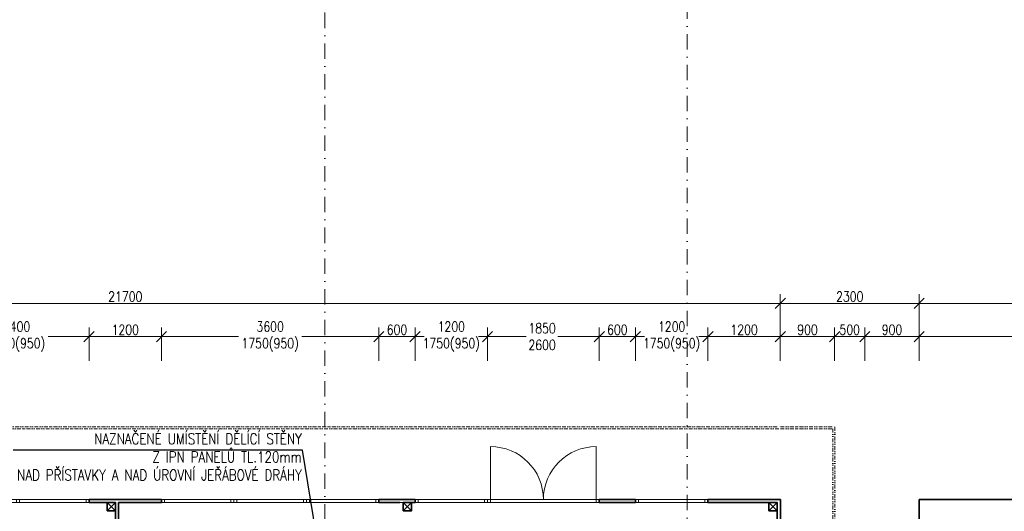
# Model space of a CAD drawing. Header units: millimetres. Extents: x -485339 to 350584, y -1189934 to 0.
# Tile 106 of 178: x -84934 to -68625, y -1015438 to -1007306. Entities that reach past the tile are written whole.
import ezdxf
from ezdxf import colors
from ezdxf.entities.mleader import LeaderData, LeaderLine
from ezdxf.math import Vec2, Vec3

# ---------------------------------------------------------------- set-up
doc = ezdxf.new("R2010")
doc.units = ezdxf.units.MM
doc.header["$LTSCALE"] = 10
doc.linetypes.add('DASHDOT', pattern=[25.4, 12.7, -6.35, 0, -6.35])
doc.linetypes.add('DĚLICÍ2', pattern=[15.875, 6.35, -3.175, 0, -3.175, 0, -3.175])
doc.layers.get('Defpoints').update_dxf_attribs({"color": 201})
for name, color, linetype, lineweight in [('N_dveře', 10, 'Continuous', 18), ('N_popis', 10, 'Continuous', 18), ('St__otvory_dveře', 40, 'Continuous', 18), ('St_kóty', 132, 'Continuous', 18), ('St_otvory_okna', 40, 'Continuous', 18), ('St_sloupy_opláštění_půdorys', 25, 'Continuous', 35), ('St_čáry_nad', 250, 'DĚLICÍ2', 18), ('St_čáry_obrys', 5, 'Continuous', 35), ('St_čáry_osy', 250, 'DASHDOT', 18)]:
    doc.layers.add(name, color=color, linetype=linetype, lineweight=lineweight)
doc.layers.add('St_plocha_místn', color=140, linetype='Continuous', lineweight=18, plot=False)
doc.styles.get("Standard").update_dxf_attribs({"font": 'simplex.shx', "width": 0.8})
doc.dimstyles.new('stavebníM100', dxfattribs={"dimtxt": 165, "dimasz": 170, "dimexe": 150, "dimexo": 100, "dimgap": 30, "dimtad": 1, "dimdec": 0, "dimtxsty": 'Standard', "dimblk": 'OBLIQUE', "dimcen": -2.5, "dimdle": 150, "dimclrd": 256, "dimclre": 256, "dimclrt": 256, "dimadec": 4, "dimazin": 0, "dimtfac": 1, "dimtdec": 0, "dimtmove": 2, "dimatfit": 3, "dimldrblk": 'OBLIQUE', "dimfxl": 400, "dimfxlon": 1, "dimlwd": -1, "dimlwe": -1, "dimarcsym": 0})

# ---------------------------------------------------------------- blocks, each defined once
blk = doc.blocks.new('G$C2F820337')
at = {"layer": 'St_sloupy_opláštění_půdorys', "ltscale": 2}
blk.add_lwpolyline([(-70, -70), (70, -70), (70, 70), (-70, 70)], close=True, dxfattribs=at)
for points in [[(-70, 70), (70, -70)], [(70, 70), (-70, -70)]]:
    blk.add_lwpolyline(points, dxfattribs=at)
blk = doc.blocks.new('G$C325A9F68')
at = {"layer": 'St_otvory_okna', "ltscale": 2}
for points in [[(0, 0), (1200, 0), (1200, 50), (0, 50)], [(0, 0), (50, 0), (50, 50), (0, 50)], [(1200, 0), (1150, 0), (1150, 50), (1200, 50)]]:
    blk.add_lwpolyline(points, close=True, dxfattribs=at)
blk = doc.blocks.new('G$C73FA397A')
at = {"layer": 'St__otvory_dveře', "ltscale": 2}
for points in [[(0, -50), (50, -50), (50, 0), (0, 0)], [(1800, -50), (1850, -50), (1850, 0), (1800, 0)]]:
    blk.add_lwpolyline(points, close=True, dxfattribs=at)
at = {"layer": 'St__otvory_dveře', "linetype": 'DĚLICÍ2', "ltscale": 2}
for points in [[(1800, 0), (50, 0)], [(1800, -50), (50, -50)]]:
    blk.add_lwpolyline(points, dxfattribs=at)
at = {"layer": 'St__otvory_dveře', "ltscale": 2}
for points in [[(50, -50), (50, -925)], [(1800, -50), (1800, -925)]]:
    blk.add_lwpolyline(points, dxfattribs=at)
for centre, start, end in [((50, -50), 270, 0), ((1800, -50), 180, 270)]:
    blk.add_arc(centre, 875, start, end, dxfattribs=at)
blk = doc.blocks.new('G$CB69B1554')
at = {"layer": 'St_čáry_nad'}
for points in [[(31280, 0), (31280, 1200), (50630, 1200), (51530, 1200), (51530, -3000)], [(31310, 0), (31310, 1170), (50630, 1170), (51500, 1170), (51500, -3030)]]:
    blk.add_lwpolyline(points, dxfattribs=at)
at = {"layer": 'St_čáry_obrys'}
for points in [[(39180, -50), (39180, 0)], [(39180, 0), (40380, 0)], [(40380, -50), (40380, 0)], [(43980, -50), (43980, 0)], [(43980, 0), (44580, 0)], [(44580, -50), (44580, 0)], [(47630, -50), (47630, 0)], [(47630, 0), (48230, 0)], [(48230, -50), (48230, 0)], [(50630, 0), (49430, 0)], [(49430, -50), (49430, 0)], [(50630, -4500), (50630, 0)], [(39180, -50), (39620, -50)], [(39620, -50), (39620, -4450)], [(39670, -50), (40380, -50)], [(39670, -50), (39670, -4450)], [(43980, -50), (44330, -50)], [(44380, -50), (44580, -50)], [(48230, -50), (47630, -50)], [(50580, -50), (49430, -50)], [(50580, -4450), (50580, -50)], [(50580, -1427), (50580, -50)]]:
    blk.add_lwpolyline(points, dxfattribs=at)
at = {"layer": 'St_čáry_obrys', "ltscale": 2}
for points in [[(52930, -450), (52930, 0)], [(57040, 0), (52930, 0)]]:
    blk.add_lwpolyline(points, dxfattribs=at)
at = {"layer": 'St__otvory_dveře', "xscale": -1, "rotation": 180}
blk.add_blockref('G$C73FA397A', (45780, -50), dxfattribs=at)
at = {"layer": 'St_otvory_okna', "ltscale": 2}
for p in [(37980, -50), (40380, -50), (41580, -50), (42780, -50), (44580, -50), (48230, -50)]:
    blk.add_blockref('G$C325A9F68', p, dxfattribs=at)
at = {"layer": 'St_sloupy_opláštění_půdorys', "ltscale": 2}
for p in [(39550, -120), (44450, -120), (50510, -120)]:
    blk.add_blockref('G$C2F820337', p, dxfattribs=at)
blk = doc.blocks.new('_OBLIQUE')
at = {"color": 0, "linetype": 'ByBlock'}
blk.add_line((-0.5, -0.5), (0.5, 0.5), dxfattribs=at)
blk = doc.blocks.new('*D5908')
at = {"layer": 'Defpoints', "color": 0}
for p in [(-72335, -1011998), (-94035, -1013105), (-72335, -1014219)]:
    blk.add_point(p, dxfattribs=at)
at = {"layer": 'St_kóty'}
for p, q in [((-94035, -1012398), (-94035, -1011848)), ((-72335, -1012398), (-72335, -1011848)), ((-94185, -1011998), (-72185, -1011998))]:
    blk.add_line(p, q, dxfattribs=at)
at = {"layer": 'St_kóty', "linetype": 'ByBlock', "xscale": 170, "yscale": 170, "zscale": 170, "rotation": 180}
blk.add_blockref('_OBLIQUE', (-94035, -1011998), dxfattribs=at)
at = {"layer": 'St_kóty', "linetype": 'ByBlock', "xscale": 170, "yscale": 170, "zscale": 170}
blk.add_blockref('_OBLIQUE', (-72335, -1011998), dxfattribs=at)
at = {"layer": 'St_kóty', "insert": (-83185, -1011885), "char_height": 165, "attachment_point": 5}
blk.add_mtext('21700', dxfattribs=at)
blk = doc.blocks.new('*D5909')
at = {"layer": 'Defpoints', "color": 0}
for p in [(-70035, -1011998), (-72335, -1014219), (-70035, -1014219)]:
    blk.add_point(p, dxfattribs=at)
at = {"layer": 'St_kóty'}
for p, q in [((-72335, -1012398), (-72335, -1011848)), ((-70035, -1012398), (-70035, -1011848)), ((-72485, -1011998), (-69885, -1011998))]:
    blk.add_line(p, q, dxfattribs=at)
at = {"layer": 'St_kóty', "linetype": 'ByBlock', "xscale": 170, "yscale": 170, "zscale": 170, "rotation": 180}
blk.add_blockref('_OBLIQUE', (-72335, -1011998), dxfattribs=at)
at = {"layer": 'St_kóty', "linetype": 'ByBlock', "xscale": 170, "yscale": 170, "zscale": 170}
blk.add_blockref('_OBLIQUE', (-70035, -1011998), dxfattribs=at)
at = {"layer": 'St_kóty', "insert": (-71185, -1011885), "char_height": 165, "attachment_point": 5}
blk.add_mtext('2300', dxfattribs=at)
blk = doc.blocks.new('*D5910')
at = {"layer": 'Defpoints', "color": 0}
for p in [(-59725, -1011998), (-70035, -1014219), (-59725, -1014219)]:
    blk.add_point(p, dxfattribs=at)
at = {"layer": 'St_kóty'}
for p, q in [((-70035, -1012398), (-70035, -1011848)), ((-59725, -1012398), (-59725, -1011848)), ((-70185, -1011998), (-59575, -1011998))]:
    blk.add_line(p, q, dxfattribs=at)
at = {"layer": 'St_kóty', "linetype": 'ByBlock', "xscale": 170, "yscale": 170, "zscale": 170, "rotation": 180}
blk.add_blockref('_OBLIQUE', (-70035, -1011998), dxfattribs=at)
at = {"layer": 'St_kóty', "linetype": 'ByBlock', "xscale": 170, "yscale": 170, "zscale": 170}
blk.add_blockref('_OBLIQUE', (-59725, -1011998), dxfattribs=at)
at = {"layer": 'St_kóty', "insert": (-64880, -1011885), "char_height": 165, "attachment_point": 5}
blk.add_mtext('10310', dxfattribs=at)
blk = doc.blocks.new('*D5920')
at = {"layer": 'Defpoints', "color": 0}
for p in [(-83785, -1012548), (-86185, -1015256), (-83785, -1015256)]:
    blk.add_point(p, dxfattribs=at)
at = {"layer": 'St_kóty'}
for p, q in [((-86185, -1012948), (-86185, -1012398)), ((-83785, -1012948), (-83785, -1012398)), ((-86335, -1012548), (-85508, -1012548)), ((-83635, -1012548), (-84461, -1012548))]:
    blk.add_line(p, q, dxfattribs=at)
at = {"layer": 'St_kóty', "linetype": 'ByBlock', "xscale": 170, "yscale": 170, "zscale": 170, "rotation": 180}
blk.add_blockref('_OBLIQUE', (-86185, -1012548), dxfattribs=at)
at = {"layer": 'St_kóty', "linetype": 'ByBlock', "xscale": 170, "yscale": 170, "zscale": 170}
blk.add_blockref('_OBLIQUE', (-83785, -1012548), dxfattribs=at)
at = {"layer": 'St_kóty', "insert": (-84985, -1012548), "char_height": 165, "attachment_point": 5}
blk.add_mtext('2400\\P1750(950)', dxfattribs=at)
blk = doc.blocks.new('*D5921')
at = {"layer": 'Defpoints', "color": 0}
for p in [(-82585, -1012548), (-83785, -1015256), (-82585, -1015256)]:
    blk.add_point(p, dxfattribs=at)
at = {"layer": 'St_kóty'}
for p, q in [((-83785, -1012948), (-83785, -1012398)), ((-82585, -1012948), (-82585, -1012398)), ((-83935, -1012548), (-82435, -1012548))]:
    blk.add_line(p, q, dxfattribs=at)
at = {"layer": 'St_kóty', "linetype": 'ByBlock', "xscale": 170, "yscale": 170, "zscale": 170, "rotation": 180}
blk.add_blockref('_OBLIQUE', (-83785, -1012548), dxfattribs=at)
at = {"layer": 'St_kóty', "linetype": 'ByBlock', "xscale": 170, "yscale": 170, "zscale": 170}
blk.add_blockref('_OBLIQUE', (-82585, -1012548), dxfattribs=at)
at = {"layer": 'St_kóty', "insert": (-83185, -1012435), "char_height": 165, "attachment_point": 5}
blk.add_mtext('1200', dxfattribs=at)
blk = doc.blocks.new('*D5922')
at = {"layer": 'Defpoints', "color": 0}
for p in [(-78985, -1012548), (-82585, -1015256), (-78985, -1015256)]:
    blk.add_point(p, dxfattribs=at)
at = {"layer": 'St_kóty'}
for p, q in [((-82585, -1012948), (-82585, -1012398)), ((-78985, -1012948), (-78985, -1012398)), ((-82735, -1012548), (-81308, -1012548)), ((-78835, -1012548), (-80261, -1012548))]:
    blk.add_line(p, q, dxfattribs=at)
at = {"layer": 'St_kóty', "linetype": 'ByBlock', "xscale": 170, "yscale": 170, "zscale": 170, "rotation": 180}
blk.add_blockref('_OBLIQUE', (-82585, -1012548), dxfattribs=at)
at = {"layer": 'St_kóty', "linetype": 'ByBlock', "xscale": 170, "yscale": 170, "zscale": 170}
blk.add_blockref('_OBLIQUE', (-78985, -1012548), dxfattribs=at)
at = {"layer": 'St_kóty', "insert": (-80785, -1012548), "char_height": 165, "attachment_point": 5}
blk.add_mtext('3600\\P1750(950)', dxfattribs=at)
blk = doc.blocks.new('*D5923')
at = {"layer": 'Defpoints', "color": 0}
for p in [(-78385, -1012548), (-78985, -1015256), (-78385, -1015256)]:
    blk.add_point(p, dxfattribs=at)
at = {"layer": 'St_kóty'}
for p, q in [((-78985, -1012948), (-78985, -1012398)), ((-78385, -1012948), (-78385, -1012398)), ((-79135, -1012548), (-78235, -1012548))]:
    blk.add_line(p, q, dxfattribs=at)
at = {"layer": 'St_kóty', "linetype": 'ByBlock', "xscale": 170, "yscale": 170, "zscale": 170, "rotation": 180}
blk.add_blockref('_OBLIQUE', (-78985, -1012548), dxfattribs=at)
at = {"layer": 'St_kóty', "linetype": 'ByBlock', "xscale": 170, "yscale": 170, "zscale": 170}
blk.add_blockref('_OBLIQUE', (-78385, -1012548), dxfattribs=at)
at = {"layer": 'St_kóty', "insert": (-78685, -1012435), "char_height": 165, "attachment_point": 5}
blk.add_mtext('600', dxfattribs=at)
blk = doc.blocks.new('*D5924')
at = {"layer": 'Defpoints', "color": 0}
for p in [(-77185, -1012548), (-78385, -1015256), (-77185, -1015256)]:
    blk.add_point(p, dxfattribs=at)
at = {"layer": 'St_kóty'}
for p, q in [((-78385, -1012948), (-78385, -1012398)), ((-77185, -1012948), (-77185, -1012398)), ((-78535, -1012548), (-78308, -1012548)), ((-77035, -1012548), (-77261, -1012548))]:
    blk.add_line(p, q, dxfattribs=at)
at = {"layer": 'St_kóty', "linetype": 'ByBlock', "xscale": 170, "yscale": 170, "zscale": 170, "rotation": 180}
blk.add_blockref('_OBLIQUE', (-78385, -1012548), dxfattribs=at)
at = {"layer": 'St_kóty', "linetype": 'ByBlock', "xscale": 170, "yscale": 170, "zscale": 170}
blk.add_blockref('_OBLIQUE', (-77185, -1012548), dxfattribs=at)
at = {"layer": 'St_kóty', "insert": (-77785, -1012548), "char_height": 165, "attachment_point": 5}
blk.add_mtext('1200\\P1750(950)', dxfattribs=at)
blk = doc.blocks.new('*D5925')
at = {"layer": 'Defpoints', "color": 0}
for p in [(-75335, -1012548), (-77185, -1015256), (-75335, -1015256)]:
    blk.add_point(p, dxfattribs=at)
at = {"layer": 'St_kóty'}
for p, q in [((-77185, -1012948), (-77185, -1012398)), ((-75335, -1012948), (-75335, -1012398)), ((-77335, -1012548), (-76544, -1012548)), ((-75185, -1012548), (-76019, -1012548))]:
    blk.add_line(p, q, dxfattribs=at)
at = {"layer": 'St_kóty', "linetype": 'ByBlock', "xscale": 170, "yscale": 170, "zscale": 170, "rotation": 180}
blk.add_blockref('_OBLIQUE', (-77185, -1012548), dxfattribs=at)
at = {"layer": 'St_kóty', "linetype": 'ByBlock', "xscale": 170, "yscale": 170, "zscale": 170}
blk.add_blockref('_OBLIQUE', (-75335, -1012548), dxfattribs=at)
at = {"layer": 'St_kóty', "insert": (-76281, -1012548), "char_height": 165, "attachment_point": 5}
blk.add_mtext('1850\\P2600', dxfattribs=at)
blk = doc.blocks.new('*D5926')
at = {"layer": 'Defpoints', "color": 0}
for p in [(-74735, -1012548), (-75335, -1015256), (-74735, -1015256)]:
    blk.add_point(p, dxfattribs=at)
at = {"layer": 'St_kóty'}
for p, q in [((-75335, -1012948), (-75335, -1012398)), ((-74735, -1012948), (-74735, -1012398)), ((-75485, -1012548), (-74585, -1012548))]:
    blk.add_line(p, q, dxfattribs=at)
at = {"layer": 'St_kóty', "linetype": 'ByBlock', "xscale": 170, "yscale": 170, "zscale": 170, "rotation": 180}
blk.add_blockref('_OBLIQUE', (-75335, -1012548), dxfattribs=at)
at = {"layer": 'St_kóty', "linetype": 'ByBlock', "xscale": 170, "yscale": 170, "zscale": 170}
blk.add_blockref('_OBLIQUE', (-74735, -1012548), dxfattribs=at)
at = {"layer": 'St_kóty', "insert": (-75035, -1012435), "char_height": 165, "attachment_point": 5}
blk.add_mtext('600', dxfattribs=at)
blk = doc.blocks.new('*D5927')
at = {"layer": 'Defpoints', "color": 0}
for p in [(-73535, -1012548), (-74735, -1015256), (-73535, -1015256)]:
    blk.add_point(p, dxfattribs=at)
at = {"layer": 'St_kóty'}
for p, q in [((-74735, -1012948), (-74735, -1012398)), ((-73535, -1012948), (-73535, -1012398)), ((-74885, -1012548), (-74658, -1012548)), ((-73385, -1012548), (-73611, -1012548))]:
    blk.add_line(p, q, dxfattribs=at)
at = {"layer": 'St_kóty', "linetype": 'ByBlock', "xscale": 170, "yscale": 170, "zscale": 170, "rotation": 180}
blk.add_blockref('_OBLIQUE', (-74735, -1012548), dxfattribs=at)
at = {"layer": 'St_kóty', "linetype": 'ByBlock', "xscale": 170, "yscale": 170, "zscale": 170}
blk.add_blockref('_OBLIQUE', (-73535, -1012548), dxfattribs=at)
at = {"layer": 'St_kóty', "insert": (-74135, -1012548), "char_height": 165, "attachment_point": 5}
blk.add_mtext('1200\\P1750(950)', dxfattribs=at)
blk = doc.blocks.new('*D5928')
at = {"layer": 'Defpoints', "color": 0}
for p in [(-72335, -1012548), (-72335, -1015231), (-73535, -1015256)]:
    blk.add_point(p, dxfattribs=at)
at = {"layer": 'St_kóty'}
for p, q in [((-73535, -1012948), (-73535, -1012398)), ((-72335, -1012948), (-72335, -1012398)), ((-73685, -1012548), (-72185, -1012548))]:
    blk.add_line(p, q, dxfattribs=at)
at = {"layer": 'St_kóty', "linetype": 'ByBlock', "xscale": 170, "yscale": 170, "zscale": 170, "rotation": 180}
blk.add_blockref('_OBLIQUE', (-73535, -1012548), dxfattribs=at)
at = {"layer": 'St_kóty', "linetype": 'ByBlock', "xscale": 170, "yscale": 170, "zscale": 170}
blk.add_blockref('_OBLIQUE', (-72335, -1012548), dxfattribs=at)
at = {"layer": 'St_kóty', "insert": (-72935, -1012435), "char_height": 165, "attachment_point": 5}
blk.add_mtext('1200', dxfattribs=at)
blk = doc.blocks.new('*D5929')
at = {"layer": 'Defpoints', "color": 0}
for p in [(-71435, -1012548), (-72335, -1015231), (-71435, -1015431)]:
    blk.add_point(p, dxfattribs=at)
at = {"layer": 'St_kóty'}
for p, q in [((-72335, -1012948), (-72335, -1012398)), ((-71435, -1012948), (-71435, -1012398)), ((-72485, -1012548), (-71285, -1012548))]:
    blk.add_line(p, q, dxfattribs=at)
at = {"layer": 'St_kóty', "linetype": 'ByBlock', "xscale": 170, "yscale": 170, "zscale": 170, "rotation": 180}
blk.add_blockref('_OBLIQUE', (-72335, -1012548), dxfattribs=at)
at = {"layer": 'St_kóty', "linetype": 'ByBlock', "xscale": 170, "yscale": 170, "zscale": 170}
blk.add_blockref('_OBLIQUE', (-71435, -1012548), dxfattribs=at)
at = {"layer": 'St_kóty', "insert": (-71885, -1012435), "char_height": 165, "attachment_point": 5}
blk.add_mtext('900', dxfattribs=at)
blk = doc.blocks.new('*D5930')
at = {"layer": 'Defpoints', "color": 0}
for p in [(-70935, -1012548), (-71435, -1015431), (-70935, -1016681)]:
    blk.add_point(p, dxfattribs=at)
at = {"layer": 'St_kóty'}
for p, q in [((-71435, -1012948), (-71435, -1012398)), ((-70935, -1012948), (-70935, -1012398)), ((-71585, -1012548), (-70785, -1012548))]:
    blk.add_line(p, q, dxfattribs=at)
at = {"layer": 'St_kóty', "linetype": 'ByBlock', "xscale": 170, "yscale": 170, "zscale": 170, "rotation": 180}
blk.add_blockref('_OBLIQUE', (-71435, -1012548), dxfattribs=at)
at = {"layer": 'St_kóty', "linetype": 'ByBlock', "xscale": 170, "yscale": 170, "zscale": 170}
blk.add_blockref('_OBLIQUE', (-70935, -1012548), dxfattribs=at)
at = {"layer": 'St_kóty', "insert": (-71185, -1012435), "char_height": 165, "attachment_point": 5}
blk.add_mtext('500', dxfattribs=at)
blk = doc.blocks.new('*D5931')
at = {"layer": 'Defpoints', "color": 0}
for p in [(-70035, -1012548), (-70035, -1015231), (-70935, -1016681)]:
    blk.add_point(p, dxfattribs=at)
at = {"layer": 'St_kóty'}
for p, q in [((-70935, -1012948), (-70935, -1012398)), ((-70035, -1012948), (-70035, -1012398)), ((-71085, -1012548), (-69885, -1012548))]:
    blk.add_line(p, q, dxfattribs=at)
at = {"layer": 'St_kóty', "linetype": 'ByBlock', "xscale": 170, "yscale": 170, "zscale": 170, "rotation": 180}
blk.add_blockref('_OBLIQUE', (-70935, -1012548), dxfattribs=at)
at = {"layer": 'St_kóty', "linetype": 'ByBlock', "xscale": 170, "yscale": 170, "zscale": 170}
blk.add_blockref('_OBLIQUE', (-70035, -1012548), dxfattribs=at)
at = {"layer": 'St_kóty', "insert": (-70485, -1012435), "char_height": 165, "attachment_point": 5}
blk.add_mtext('900', dxfattribs=at)
blk = doc.blocks.new('*D5932')
at = {"layer": 'Defpoints', "color": 0}
for p in [(-65925, -1012548), (-70035, -1015231), (-65925, -1015231)]:
    blk.add_point(p, dxfattribs=at)
at = {"layer": 'St_kóty'}
for p, q in [((-70035, -1012948), (-70035, -1012398)), ((-65925, -1012948), (-65925, -1012398)), ((-70185, -1012548), (-65775, -1012548))]:
    blk.add_line(p, q, dxfattribs=at)
at = {"layer": 'St_kóty', "linetype": 'ByBlock', "xscale": 170, "yscale": 170, "zscale": 170, "rotation": 180}
blk.add_blockref('_OBLIQUE', (-70035, -1012548), dxfattribs=at)
at = {"layer": 'St_kóty', "linetype": 'ByBlock', "xscale": 170, "yscale": 170, "zscale": 170}
blk.add_blockref('_OBLIQUE', (-65925, -1012548), dxfattribs=at)
at = {"layer": 'St_kóty', "insert": (-67980, -1012435), "char_height": 165, "attachment_point": 5}
blk.add_mtext('4110', dxfattribs=at)
blk = doc.blocks.new('*D7830')
at = {"layer": 'Defpoints', "color": 0}
for p in [(-70505, 0), (-71855, -1049224), (-70505, -1049224)]:
    blk.add_point(p, dxfattribs=at)
at = {"layer": 'St_kóty'}
for p, q in [((-70505, -1048824), (-70505, -1049374)), ((-71855, -1049124), (-71855, -1049074)), ((-72005, -1049224), (-70355, -1049224))]:
    blk.add_line(p, q, dxfattribs=at)
at = {"layer": 'St_kóty', "linetype": 'ByBlock', "xscale": 170, "yscale": 170, "zscale": 170, "rotation": 180}
blk.add_blockref('_OBLIQUE', (-71855, -1049224), dxfattribs=at)
at = {"layer": 'St_kóty', "linetype": 'ByBlock', "xscale": 170, "yscale": 170, "zscale": 170}
blk.add_blockref('_OBLIQUE', (-70505, -1049224), dxfattribs=at)
at = {"layer": 'St_kóty', "insert": (-71180, -1049112), "char_height": 165, "attachment_point": 5}
blk.add_mtext('1350', dxfattribs=at)

msp = doc.modelspace()

# ---------------------------------------------------------------- linework, layer by layer
at = {"layer": 'St_plocha_místn'}
msp.add_lwpolyline([(-94034.9, -1015242.9), (-72334.9, -1015242.9), (-72334.9, -1019552.9), (-70034.9, -1019552.9), (-70034.9, -1015242.9), (-59724.9, -1015242.9), (-59724.9, -1016537.6), (-43925.2, -1016531.2), (-43925.2, -1014407.6), (-44035.2, -1014407.6), (-44035.2, -1014197.6), (-43925.2, -1014197.6), (-43925.2, -1008167.6), (-44035.2, -1008167.6), (-44035.2, -1007957.6), (-43825.2, -1007957.6), (-43825.2, -1002887.6)], dxfattribs=at)
for points in [[(-93984.9, -1019692.9), (-83344.9, -1019692.9), (-83344.9, -1015292.9), (-93984.9, -1015292.9)], [(-83294.9, -1015292.9), (-72384.9, -1015292.9), (-72384.9, -1019692.9), (-83294.9, -1019692.9)]]:
    msp.add_lwpolyline(points, close=True, dxfattribs=at)
at = {"layer": 'St_čáry_osy', "ltscale": 2}
for points in [[(-79879.9, -1059777.6), (-79879.9, -992785.6)], [(-73879.9, -1041843.2), (-73879.9, -992785.6)]]:
    msp.add_lwpolyline(points, dxfattribs=at)

# ---------------------------------------------------------------- block references
at = {"layer": 'N_dveře', "ltscale": 2}
msp.add_blockref('G$CB69B1554', (-122964.9, -1015242.9), dxfattribs=at)

# ---------------------------------------------------------------- dimensions: what is measured, and where the dimension line sits
at = {"layer": 'St_kóty'}
dim = msp.add_linear_dim(base=(-70504.9, -1049224.1), p1=(-71854.9, -1049224.1), p2=(-70504.9, 0), dimstyle='stavebníM100', override={"dimtxsty": 'Standard', "dimldrblk": 'OBLIQUE'}, dxfattribs=at)
dim.commit()
dim.dimension.update_dxf_attribs({"geometry": '*D7830', "text_midpoint": (-71179.9, -1049111.6)})
for base, p1, p2, picture, middle in [((-72334.9, -1011998), (-94034.9, -1013105), (-72334.9, -1014218.7), '*D5908', (-83184.9, -1011885.5)), ((-70034.9, -1011998), (-72334.9, -1014218.7), (-70034.9, -1014218.7), '*D5909', (-71184.9, -1011885.5)), ((-59724.9, -1011998), (-70034.9, -1014218.7), (-59724.9, -1014218.7), '*D5910', (-64879.9, -1011885.5)), ((-82584.9, -1012548), (-83784.9, -1015256.2), (-82584.9, -1015256.2), '*D5921', (-83184.9, -1012435.5)), ((-78384.9, -1012548), (-78984.9, -1015256.2), (-78384.9, -1015256.2), '*D5923', (-78684.9, -1012435.5)), ((-74734.9, -1012548), (-75334.9, -1015256.2), (-74734.9, -1015256.2), '*D5926', (-75034.9, -1012435.5)), ((-72334.9, -1012548), (-73534.9, -1015256.2), (-72334.9, -1015231.2), '*D5928', (-72934.9, -1012435.5)), ((-71434.9, -1012548), (-72334.9, -1015231.2), (-71434.9, -1015431.2), '*D5929', (-71884.9, -1012435.5)), ((-70934.9, -1012548), (-71434.9, -1015431.2), (-70934.9, -1016681.2), '*D5930', (-71184.9, -1012435.5)), ((-70034.9, -1012548), (-70934.9, -1016681.2), (-70034.9, -1015231.2), '*D5931', (-70484.9, -1012435.5)), ((-65924.9, -1012548), (-70034.9, -1015231.2), (-65924.9, -1015231.2), '*D5932', (-67979.9, -1012435.5))]:
    dim = msp.add_linear_dim(base=base, p1=p1, p2=p2, dimstyle='stavebníM100', dxfattribs=at)
    dim.commit()
    dim.dimension.update_dxf_attribs({"geometry": picture, "text_midpoint": middle})
for base, p1, p2, text, picture, middle in [((-83784.9, -1012548), (-86184.9, -1015256.2), (-83784.9, -1015256.2), '<>\\P1750(950)', '*D5920', (-84984.9, -1012548)), ((-78984.9, -1012548), (-82584.9, -1015256.2), (-78984.9, -1015256.2), '<>\\P1750(950)', '*D5922', (-80784.9, -1012548)), ((-77184.9, -1012548), (-78384.9, -1015256.2), (-77184.9, -1015256.2), '<>\\P1750(950)', '*D5924', (-77784.9, -1012548)), ((-75334.9, -1012548), (-77184.9, -1015256.2), (-75334.9, -1015256.2), '<>\\P2600', '*D5925', (-76281.1, -1012548)), ((-73534.9, -1012548), (-74734.9, -1015256.2), (-73534.9, -1015256.2), '<>\\P1750(950)', '*D5927', (-74134.9, -1012548))]:
    dim = msp.add_linear_dim(base=base, p1=p1, p2=p2, text=text, dimstyle='stavebníM100', override={"dimtxsty": 'Standard'}, dxfattribs=at)
    dim.commit()
    dim.dimension.update_dxf_attribs({"geometry": picture, "text_midpoint": middle, "dimtype": 160})

# ---------------------------------------------------------------- leaders
at = {"layer": 'N_popis'}
ml = msp.add_multileader_mtext('Standard', dxfattribs=at)
ml.set_content('NAZNAČENÉ UMÍSTĚNÍ DĚLÍCÍ STĚNY \\PZ IPN PANELŮ TL.120mm\\PNAD PŘÍSTAVKY A NAD ÚROVNÍ JEŘÁBOVÉ DRÁHY  ')
ml.set_leader_properties()
ml.build(insert=Vec2(0, 0))
ml.multileader.update_dxf_attribs({"text_left_attachment_type": 6, "text_right_attachment_type": 6, "arrow_head_size": 180})
ctx = ml.context
ctx.base_point, ctx.char_height, ctx.arrow_head_size, ctx.plane_origin = Vec3(-85845, -1014426.6), 180, 180, Vec3(-79473, -1013462.2)
ctx.left_attachment, ctx.right_attachment, ctx.text_align_type = 6, 6, 2
notes = []
notes.append((ctx, [(0, (1, 1, 0), (-80251.3, -1014426.6), (-1, 0), 8, [(0, [(-79744, -1017529.8)], 0, [])])]))
ctx.mtext.insert, ctx.mtext.alignment, ctx.mtext.flow_direction = Vec3(-80261.3, -1014148.8), 3, 5
for ctx, leaders in notes:
    for number, flags, end, landing, length, lines in leaders:
        leader = LeaderData()
        leader.index, (leader.has_last_leader_line, leader.has_dogleg_vector, leader.attachment_direction) = number, flags
        leader.last_leader_point, leader.dogleg_vector, leader.dogleg_length = Vec3(end), Vec3(landing), length
        for number, points, colour, breaks in lines:
            line = LeaderLine()
            line.index, line.vertices, line.color, line.breaks = number, Vec3.list(points), colors.encode_raw_color(colour), breaks
            leader.lines.append(line)
        ctx.leaders.append(leader)

doc.saveas('drawing.dxf')
